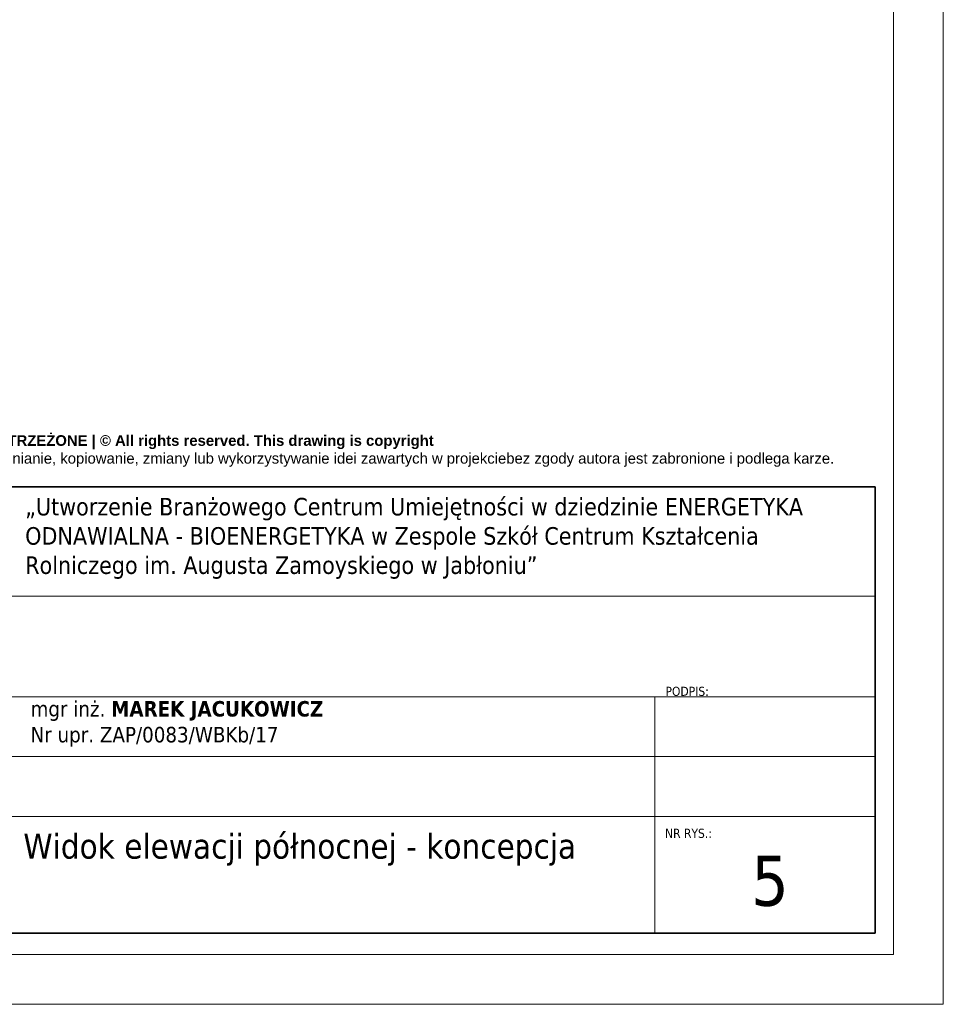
# Model space of a CAD drawing. Header units: metres. Extents: x 8472212 to 8494180, y 5728195 to 5779639.
# Tile 64 of 106: x 8478881 to 8479808, y 5743848 to 5744837. Entities that reach past the tile are written whole.
import ezdxf

# ---------------------------------------------------------------- set-up
doc = ezdxf.new("R2010")
doc.units = ezdxf.units.M
doc.header["$MEASUREMENT"] = 0
doc.layers.add('0A_MJ_tabelka', color=252, linetype='CONTINUOUS', lineweight=5)
doc.layers.add('0A_NIEwidoczne', color=222, linetype='CONTINUOUS', lineweight=0)
doc.styles.add('#MJ_Opis_Styl', font='tahoma.ttf', dxfattribs={"height": 10})
doc.styles.add('arial', font='arial.ttf')

msp = doc.modelspace()

# ---------------------------------------------------------------- linework, layer by layer
at = {"layer": '0A_MJ_tabelka', "color": 7}
for p, q in [((8479758.01, 5746768.08), (8479758.01, 5743898.08)), ((8479739.73, 5744367.94), (8479739.73, 5743919.56)), ((8479739.73, 5744086.13), (8479739.73, 5743919.56))]:
    msp.add_line(p, q, dxfattribs=at)
at = {"layer": '0A_MJ_tabelka', "color": 7, "lineweight": 35}
for p, q in [((8479739.73, 5744367.94), (8478229.35, 5744367.94)), ((8479739.73, 5744367.94), (8479739.73, 5743919.56)), ((8478229.35, 5743919.56), (8479739.73, 5743919.56))]:
    msp.add_line(p, q, dxfattribs=at)
at = {"layer": '0A_MJ_tabelka', "color": 7, "linetype": 'Continuous'}
for p, q in [((8478786.21, 5744257.98), (8479739.73, 5744257.98)), ((8478786.21, 5744157.01), (8479739.73, 5744157.01)), ((8479518.54, 5744157.01), (8479518.54, 5743919.56)), ((8478786.21, 5744096.87), (8479739.73, 5744096.87)), ((8478786.21, 5744036.72), (8479739.73, 5744036.72))]:
    msp.add_line(p, q, dxfattribs=at)
at = {"layer": '0A_MJ_tabelka', "color": 7, "lineweight": 0}
msp.add_line((8475658.01, 5743898.08), (8479758.01, 5743898.08), dxfattribs=at)
at = {"layer": '0A_NIEwidoczne', "lineweight": 0}
for p in [(8479808.01, 5746818.08), (8475608.01, 5743848.08)]:
    msp.add_line(p, (8479808.01, 5743848.08), dxfattribs=at)

# ---------------------------------------------------------------- texts
at = {"layer": '0A_MJ_tabelka', "color": 7, "attachment_point": 2, "line_spacing_factor": 1.004016, "style": 'arial'}
for s, insert, char_height, width in [('{\\fArial|b1|i0|c238|p34;© PRAWA AUTORSKIE ZASTRZEŻONE | © All rights reserved. This drawing is copyright\\P}Projekt ten chroniony jest prawem zgodnie z Ustawą o Prawie Autorskim. Wszelkie udostępnianie, kopiowanie, zmiany lub wykorzystywanie idei zawartych w projekciebez zgody autora jest zabronione i podlega karze.', (8478983.79, 5744419.66), 10.67947, 1459.9589), ('{\\fTahoma|b0|i0|c238|p34;5}', (8479634.01, 5743997.42), 50.3461, 99.6045)]:
    msp.add_mtext(s, dxfattribs=dict(at, insert=insert, char_height=char_height, width=width))
at = {"layer": '0A_MJ_tabelka', "color": 7, "attachment_point": 1}
for s, insert, char_height, width, style in [('„Utworzenie Branżowego Centrum Umiejętności w dziedzinie ENERGETYKA ODNAWIALNA - BIOENERGETYKA w Zespole Szkół Centrum Kształcenia Rolniczego im. Augusta Zamoyskiego w Jabłoniu”', (8478886.33, 5744356.71), 17.62112, 851.0442, '#MJ_Opis_Styl'), ('\\pt219.52;{\\fTahoma|b0|i0|c238|p34;PODPIS:}', (8479529.1, 5744167.02), 9.1538, 162.6659, 'arial'), ('\\pt0;{\\fTahoma|b0|i0|c238|p34;mgr inż. \\fTahoma|b1|i0|c238|p34;MAREK JACUKOWICZ\\P\\fTahoma|b0|i0|c238|p34;Nr upr. ZAP/0083/WBKb/17}', (8478891.74, 5744152.66), 15.561, 373.5865, 'arial'), ('\\pl2.5173;Widok elewacji północnej - koncepcja', (8478881.97, 5744019.55), 25.173, 642.3501, '#MJ_Opis_Styl'), ('\\pt219.52;{\\fTahoma|b0|i0|c238|p34;NR RYS.:}', (8479528.65, 5744024.43), 9.1538, 162.6659, 'arial')]:
    msp.add_mtext(s, dxfattribs=dict(at, insert=insert, char_height=char_height, width=width, style=style))

doc.saveas('drawing.dxf')
